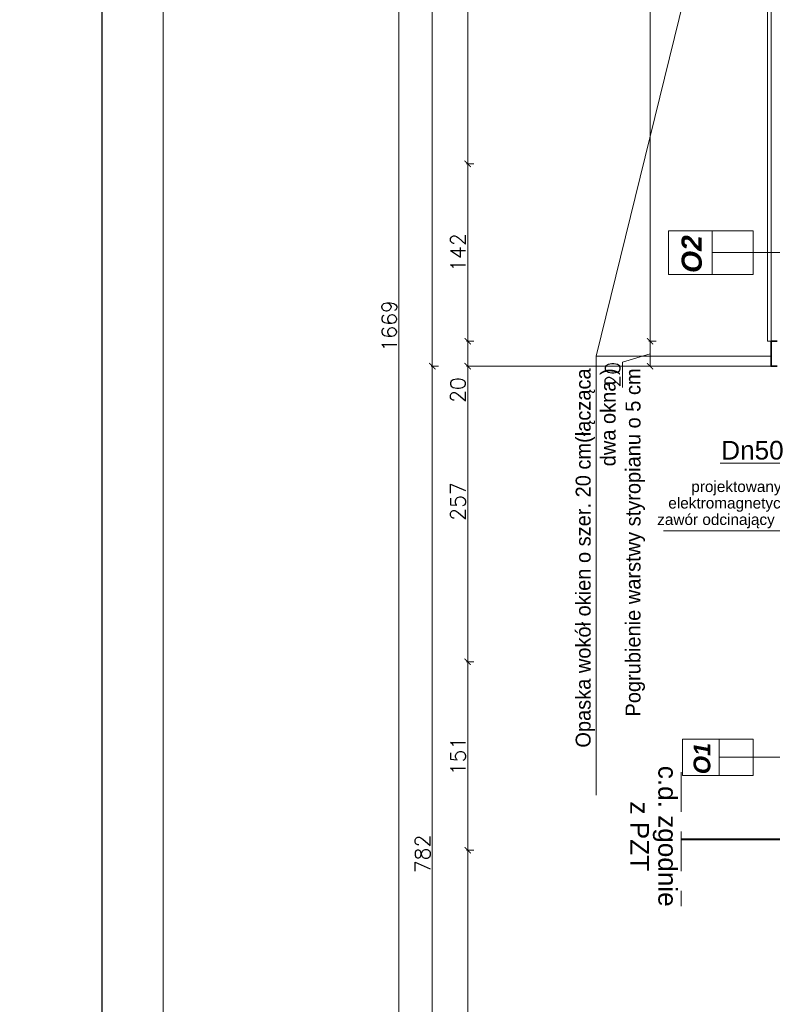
# Model space of a CAD drawing. Header units: millimetres. Extents: x -740 to 33545, y -26688 to 22494.
# Tile 83 of 256: x 8259 to 8863, y 10010 to 10800. Entities that reach past the tile are written whole.
import ezdxf
from ezdxf.lldxf.tags import DXFTag

# ---------------------------------------------------------------- set-up
doc = ezdxf.new("R2010")
doc.units = ezdxf.units.MM
doc.header["$MEASUREMENT"] = 0
doc.linetypes.add('DASHED2', pattern=[9.525, 6.35, -3.175])
doc.layers.get('Defpoints').update_dxf_attribs({"color": 252})
for name, color, linetype, lineweight in [('_IS_EKO_opis', 7, 'Continuous', 18), ('_S_EKO_WODA', 142, 'DASHED2', 40), ('A_izolacja', 252, 'Continuous', 9), ('A_opisy', 252, 'Continuous', 15), ('l.przerywana', 252, 'ICAD_ISO03W100', 5), ('l.widokowa', 252, 'Continuous', 15), ('wymiarowanie', 252, 'Continuous', 9)]:
    doc.layers.add(name, color=color, linetype=linetype, lineweight=lineweight)
doc.layers.add('a3', color=252, linetype='Continuous', lineweight=30, plot=False)
doc.styles.add('Arial', font='arial.ttf')
doc.styles.add('Arial_1', font='arial.ttf')
doc.styles.add('ARIALL', font='GOTHIC.TTF', dxfattribs={"height": 40})
doc.styles.add('ROMANS', font='romans')
doc.styles.add('styl2', font='simplex.shx')
tags = doc.linetypes.add('ICAD_ISO03W100', pattern=[30, 12, -18]).pattern_tags.tags
tags[6:7] = [DXFTag(74, 4), DXFTag(75, 0), DXFTag(340, '0'), DXFTag(46, 1.0), DXFTag(50, 0.0), DXFTag(44, 0.0), DXFTag(45, 0.0)]
tags[4:5] = [DXFTag(74, 4), DXFTag(75, 0), DXFTag(340, '0'), DXFTag(46, 1.0), DXFTag(50, 0.0), DXFTag(44, 0.0), DXFTag(45, 0.0)]
doc.dimstyles.new('Skala 1-50', dxfattribs={"dimtxt": 12, "dimasz": 5, "dimexe": 1, "dimexo": 1, "dimgap": 1.5, "dimtad": 1, "dimdec": 1, "dimrnd": 0.5, "dimtxsty": 'styl2', "dimblk": 'ARCHTICK', "dimcen": 5, "dimadec": 0, "dimazin": 0, "dimtfac": 1, "dimtdec": 1, "dimtmove": 1, "dimatfit": 3, "dimldrblk": 'ARCHTICK', "dimfxl": 0, "dimlwd": -1, "dimlwe": -1, "dimarcsym": 0})

# ---------------------------------------------------------------- blocks, each defined once
blk = doc.blocks.new('_ArchTick')
at = {"color": 0, "linetype": 'ByBlock', "const_width": 0.15}
blk.add_lwpolyline([(-0.5, -0.5), (0.5, 0.5)], dxfattribs=at)
blk = doc.blocks.new('*D1895')
at = {"layer": 'Defpoints', "color": 0}
for p in [(8765.14, 10541.8), (8862.19, 10541.8), (8862.19, 10521.8)]:
    blk.add_point(p, dxfattribs=at)
at = {"layer": 'wymiarowanie', "color": 0}
for p, q in [((8770.14, 10541.8), (8764.14, 10541.8)), ((8765.14, 10521.8), (8765.14, 10541.8)), ((8742.99, 10525.15), (8765.14, 10531.8)), ((8742.99, 10504.68), (8742.99, 10525.15)), ((8770.14, 10521.8), (8764.14, 10521.8))]:
    blk.add_line(p, q, dxfattribs=at)
at = {"layer": 'wymiarowanie', "color": 0, "xscale": 5, "yscale": 5, "zscale": 5}
for p, rotation in [((8765.14, 10541.8), 90), ((8765.14, 10521.8), 270)]:
    blk.add_blockref('_ArchTick', p, dxfattribs=dict(at, rotation=rotation))
at = {"layer": 'wymiarowanie', "color": 0, "insert": (8735.19, 10514.92), "char_height": 12, "attachment_point": 5, "rotation": 90, "style": 'styl2'}
blk.add_mtext('20', dxfattribs=at)
blk = doc.blocks.new('*D1896')
at = {"layer": 'Defpoints', "color": 0}
for p in [(8765.14, 11234.3), (8862.19, 11234.3), (8775.14, 10541.8)]:
    blk.add_point(p, dxfattribs=at)
at = {"layer": 'wymiarowanie', "color": 0}
for p, q in [((8770.14, 11234.3), (8764.14, 11234.3)), ((8765.14, 10541.8), (8765.14, 11234.3)), ((8770.14, 10541.8), (8764.14, 10541.8))]:
    blk.add_line(p, q, dxfattribs=at)
at = {"layer": 'wymiarowanie', "color": 0, "xscale": 5, "yscale": 5, "zscale": 5}
for p, rotation in [((8765.14, 11234.3), 90), ((8765.14, 10541.8), 270)]:
    blk.add_blockref('_ArchTick', p, dxfattribs=dict(at, rotation=rotation))
at = {"layer": 'wymiarowanie', "color": 0, "insert": (8756.79, 10888.05), "char_height": 12, "attachment_point": 5, "rotation": 90, "style": 'styl2'}
blk.add_mtext('692,5', dxfattribs=at)
blk = doc.blocks.new('*D2061')
at = {"layer": 'Defpoints', "color": 0}
for p in [(8618.8, 10133.59), (8867.19, 10133.59), (8887.19, 9739.58)]:
    blk.add_point(p, dxfattribs=at)
at = {"layer": 'wymiarowanie', "color": 0}
for p, q in [((8623.8, 10133.59), (8617.8, 10133.59)), ((8618.8, 9739.58), (8618.8, 10133.59)), ((8623.8, 9739.58), (8617.8, 9739.58))]:
    blk.add_line(p, q, dxfattribs=at)
at = {"layer": 'wymiarowanie', "color": 0, "xscale": 5, "yscale": 5, "zscale": 5}
for p, rotation in [((8618.8, 10133.59), 90), ((8618.8, 9739.58), 270)]:
    blk.add_blockref('_ArchTick', p, dxfattribs=dict(at, rotation=rotation))
at = {"layer": 'wymiarowanie', "color": 0, "insert": (8611, 9936.59), "char_height": 12, "attachment_point": 5, "rotation": 90, "style": 'styl2'}
blk.add_mtext('394', dxfattribs=at)
blk = doc.blocks.new('*D2062')
at = {"layer": 'Defpoints', "color": 0}
for p in [(8618.8, 10541.8), (8860.69, 10541.8), (8862.19, 10521.8)]:
    blk.add_point(p, dxfattribs=at)
at = {"layer": 'wymiarowanie', "color": 0}
for p, q in [((8623.8, 10541.8), (8617.8, 10541.8)), ((8618.8, 10521.8), (8618.8, 10541.8)), ((8623.8, 10521.8), (8617.8, 10521.8)), ((8618.8, 10521.8), (8618.8, 10492.46))]:
    blk.add_line(p, q, dxfattribs=at)
at = {"layer": 'wymiarowanie', "color": 0, "xscale": 5, "yscale": 5, "zscale": 5}
for p, rotation in [((8618.8, 10541.8), 90), ((8618.8, 10521.8), 270)]:
    blk.add_blockref('_ArchTick', p, dxfattribs=dict(at, rotation=rotation))
at = {"layer": 'wymiarowanie', "color": 0, "insert": (8611, 10502.7), "char_height": 12, "attachment_point": 5, "rotation": 90, "style": 'styl2'}
blk.add_mtext('20', dxfattribs=at)
blk = doc.blocks.new('*D2063')
at = {"layer": 'Defpoints', "color": 0}
for p in [(8618.8, 10284.84), (8887.19, 10284.84), (8860.69, 10133.59)]:
    blk.add_point(p, dxfattribs=at)
at = {"layer": 'wymiarowanie', "color": 0}
for p, q in [((8623.8, 10284.84), (8617.8, 10284.84)), ((8618.8, 10133.59), (8618.8, 10284.84)), ((8623.8, 10133.59), (8617.8, 10133.59))]:
    blk.add_line(p, q, dxfattribs=at)
at = {"layer": 'wymiarowanie', "color": 0, "xscale": 5, "yscale": 5, "zscale": 5}
for p, rotation in [((8618.8, 10284.84), 90), ((8618.8, 10133.59), 270)]:
    blk.add_blockref('_ArchTick', p, dxfattribs=dict(at, rotation=rotation))
at = {"layer": 'wymiarowanie', "color": 0, "insert": (8611.15, 10209.21), "char_height": 12, "attachment_point": 5, "rotation": 90, "style": 'styl2'}
blk.add_mtext('151', dxfattribs=at)
blk = doc.blocks.new('*D2064')
at = {"layer": 'Defpoints', "color": 0}
for p in [(8618.8, 10541.8), (8867.19, 10541.8), (8887.19, 10284.84)]:
    blk.add_point(p, dxfattribs=at)
at = {"layer": 'wymiarowanie', "color": 0}
for p, q in [((8623.8, 10541.8), (8617.8, 10541.8)), ((8618.8, 10284.84), (8618.8, 10541.8)), ((8623.8, 10284.84), (8617.8, 10284.84))]:
    blk.add_line(p, q, dxfattribs=at)
at = {"layer": 'wymiarowanie', "color": 0, "xscale": 5, "yscale": 5, "zscale": 5}
for p, rotation in [((8618.8, 10541.8), 90), ((8618.8, 10284.84), 270)]:
    blk.add_blockref('_ArchTick', p, dxfattribs=dict(at, rotation=rotation))
at = {"layer": 'wymiarowanie', "color": 0, "insert": (8611, 10413.32), "char_height": 12, "attachment_point": 5, "rotation": 90, "style": 'styl2'}
blk.add_mtext('257', dxfattribs=at)
blk = doc.blocks.new('*D2065')
at = {"layer": 'Defpoints', "color": 0}
for p in [(8618.8, 10684.04), (8877.19, 10684.04), (8867.19, 10541.8)]:
    blk.add_point(p, dxfattribs=at)
at = {"layer": 'wymiarowanie', "color": 0}
for p, q in [((8623.8, 10684.04), (8617.8, 10684.04)), ((8618.8, 10541.8), (8618.8, 10684.04)), ((8623.8, 10541.8), (8617.8, 10541.8))]:
    blk.add_line(p, q, dxfattribs=at)
at = {"layer": 'wymiarowanie', "color": 0, "xscale": 5, "yscale": 5, "zscale": 5}
for p, rotation in [((8618.8, 10684.04), 90), ((8618.8, 10541.8), 270)]:
    blk.add_blockref('_ArchTick', p, dxfattribs=dict(at, rotation=rotation))
at = {"layer": 'wymiarowanie', "color": 0, "insert": (8611.15, 10612.92), "char_height": 12, "attachment_point": 5, "rotation": 90, "style": 'styl2'}
blk.add_mtext('142', dxfattribs=at)
blk = doc.blocks.new('*D2067')
at = {"layer": 'Defpoints', "color": 0}
for p in [(8618.8, 11092.05), (8873.23, 11092.05), (8872.54, 10684.04)]:
    blk.add_point(p, dxfattribs=at)
at = {"layer": 'wymiarowanie', "color": 0}
for p, q in [((8623.8, 11092.05), (8617.8, 11092.05)), ((8618.8, 10684.04), (8618.8, 11092.05)), ((8623.8, 10684.04), (8617.8, 10684.04))]:
    blk.add_line(p, q, dxfattribs=at)
at = {"layer": 'wymiarowanie', "color": 0, "xscale": 5, "yscale": 5, "zscale": 5}
for p, rotation in [((8618.8, 11092.05), 90), ((8618.8, 10684.04), 270)]:
    blk.add_blockref('_ArchTick', p, dxfattribs=dict(at, rotation=rotation))
at = {"layer": 'wymiarowanie', "color": 0, "insert": (8611, 10888.05), "char_height": 12, "attachment_point": 5, "rotation": 90, "style": 'styl2'}
blk.add_mtext('408', dxfattribs=at)
blk = doc.blocks.new('*D2072')
at = {"layer": 'Defpoints', "color": 0}
for p in [(8618.8, 11254.3), (8590.44, 10521.8), (8618.8, 10521.8)]:
    blk.add_point(p, dxfattribs=at)
at = {"layer": 'wymiarowanie', "color": 0}
for p, q in [((8595.44, 11254.3), (8589.44, 11254.3)), ((8590.44, 11254.3), (8590.44, 10521.8)), ((8595.44, 10521.8), (8589.44, 10521.8))]:
    blk.add_line(p, q, dxfattribs=at)
at = {"layer": 'wymiarowanie', "color": 0, "xscale": 5, "yscale": 5, "zscale": 5}
for p, rotation in [((8590.44, 11254.3), 90), ((8590.44, 10521.8), 270)]:
    blk.add_blockref('_ArchTick', p, dxfattribs=dict(at, rotation=rotation))
at = {"layer": 'wymiarowanie', "color": 0, "insert": (8582.09, 10888.05), "char_height": 12, "attachment_point": 5, "rotation": 90, "style": 'styl2'}
blk.add_mtext('732,5', dxfattribs=at)
blk = doc.blocks.new('*D2073')
at = {"layer": 'Defpoints', "color": 0}
for p in [(8618.8, 10521.8), (8590.44, 9739.58), (8623.8, 9739.58)]:
    blk.add_point(p, dxfattribs=at)
at = {"layer": 'wymiarowanie', "color": 0}
for p, q in [((8595.44, 10521.8), (8589.44, 10521.8)), ((8590.44, 10521.8), (8590.44, 9739.58)), ((8595.44, 9739.58), (8589.44, 9739.58))]:
    blk.add_line(p, q, dxfattribs=at)
at = {"layer": 'wymiarowanie', "color": 0, "xscale": 5, "yscale": 5, "zscale": 5}
for p, rotation in [((8590.44, 10521.8), 90), ((8590.44, 9739.58), 270)]:
    blk.add_blockref('_ArchTick', p, dxfattribs=dict(at, rotation=rotation))
at = {"layer": 'wymiarowanie', "color": 0, "insert": (8582.64, 10130.69), "char_height": 12, "attachment_point": 5, "rotation": 90, "style": 'styl2'}
blk.add_mtext('782', dxfattribs=at)
blk = doc.blocks.new('*D2076')
at = {"layer": 'Defpoints', "color": 0}
for p in [(8563.67, 11388.7), (8595.44, 11388.7), (8595.44, 9719.58)]:
    blk.add_point(p, dxfattribs=at)
at = {"layer": 'wymiarowanie', "color": 0}
for p, q in [((8568.67, 11388.7), (8562.67, 11388.7)), ((8563.67, 9719.58), (8563.67, 11388.7)), ((8568.67, 9719.58), (8562.67, 9719.58))]:
    blk.add_line(p, q, dxfattribs=at)
at = {"layer": 'wymiarowanie', "color": 0, "xscale": 5, "yscale": 5, "zscale": 5}
for p, rotation in [((8563.67, 11388.7), 90), ((8563.67, 9719.58), 270)]:
    blk.add_blockref('_ArchTick', p, dxfattribs=dict(at, rotation=rotation))
at = {"layer": 'wymiarowanie', "color": 0, "insert": (8555.87, 10554.14), "char_height": 12, "attachment_point": 5, "rotation": 90, "style": 'styl2'}
blk.add_mtext('1669', dxfattribs=at)

msp = doc.modelspace()

# ---------------------------------------------------------------- linework, layer by layer
at = {"layer": '_IS_EKO_opis'}
for p, q in [((8872.75, 10444.04), (8821.33, 10444.04)), ((8776, 10389.87), (8888.55, 10389.87))]:
    msp.add_line(p, q, dxfattribs=at)
at = {"layer": '_IS_EKO_opis', "linetype": 'DASHED2', "ltscale": 5}
msp.add_line((8790.19, 10196.33), (8790.19, 10088.83), dxfattribs=at)
at = {"layer": '_S_EKO_WODA', "linetype": 'Continuous', "ltscale": 10}
msp.add_line((8790.19, 10142.58), (8940.19, 10142.58), dxfattribs=at)
at = {"layer": 'a3'}
msp.add_lwpolyline([(13075.31, 8867.94), (13075.31, 11837.94), (8325.31, 11837.94), (8325.31, 8867.94), (13075.31, 8867.94)], dxfattribs=at)
at = {"layer": 'A_izolacja', "lineweight": 35}
msp.add_lwpolyline([(8867.19, 10541.8), (8865.19, 10541.8), (8862.19, 10541.8), (8862.19, 10521.8), (8867.19, 10521.8)], dxfattribs=at)
at = {"layer": 'A_opisy'}
for p, q in [((8820.45, 10612.92), (8953.92, 10612.92)), ((8820.45, 10208.21), (8953.92, 10208.21))]:
    msp.add_line(p, q, dxfattribs=at)
at = {"layer": 'A_opisy', "ltscale": 0.3}
for points in [[(8779.91, 10595.39), (8814.97, 10595.39), (8814.97, 10630.45), (8779.91, 10630.45)], [(8814.97, 10630.45), (8847.84, 10630.45), (8847.84, 10612.92), (8814.97, 10612.92)], [(8814.97, 10612.92), (8847.84, 10612.92), (8847.84, 10595.39), (8814.97, 10595.39)], [(8791.24, 10193.61), (8820.45, 10193.61), (8820.45, 10222.82), (8791.24, 10222.82)], [(8820.45, 10222.82), (8847.84, 10222.82), (8847.84, 10208.21), (8820.45, 10208.21)], [(8820.45, 10208.21), (8847.84, 10208.21), (8847.84, 10193.61), (8820.45, 10193.61)]]:
    msp.add_lwpolyline(points, close=True, dxfattribs=at)
at = {"layer": 'l.przerywana', "ltscale": 0.3}
msp.add_line((8862.19, 11092.25), (8862.19, 10541.8), dxfattribs=at)
at = {"layer": 'l.widokowa'}
msp.add_lwpolyline([(8862.19, 11092.25), (8859.19, 11092.25), (8859.19, 10541.8), (8862.19, 10541.8)], dxfattribs=at)
at = {"layer": 'wymiarowanie'}
for p, q in [((8721.78, 10529.93), (8862.19, 11100.39)), ((8721.78, 10529.93), (8721.78, 10177.74)), ((8862.19, 10529.93), (8721.78, 10529.93))]:
    msp.add_line(p, q, dxfattribs=at)
at = {"layer": 'wymiarowanie', "linetype": 'ICAD_ISO03W100', "ltscale": 0.2}
msp.add_line((8623.8, 10521.8), (8862.19, 10521.8), dxfattribs=at)
at = {"layer": 'wymiarowanie'}
msp.add_lwpolyline([(13026.2, 8917.05), (13026.2, 11788.83), (8374.42, 11788.83), (8374.42, 8917.05)], close=True, dxfattribs=at)

# ---------------------------------------------------------------- texts
at = {"layer": '_IS_EKO_opis', "color": 7, "insert": (8822.19, 10461.92), "char_height": 15, "width": 58.847, "attachment_point": 1, "style": 'Arial'}
msp.add_mtext('Dn50', dxfattribs=at)
at = {"layer": '_IS_EKO_opis', "insert": (8834.39, 10429.69), "char_height": 8.8, "width": 196.8771, "attachment_point": 2, "line_spacing_factor": 0.9, "style": 'Arial_1'}
msp.add_mtext('\\W1;projektowany\\Pelektromagnetyczny \\Pzawór odcinający Dn50 ', dxfattribs=at)
at = {"layer": '_IS_EKO_opis', "insert": (8768.01, 10144.86), "char_height": 15, "width": 156.0871, "attachment_point": 5, "rotation": 270, "line_spacing_factor": 0.9, "style": 'Arial_1'}
msp.add_mtext('c.d. zgodnie \\Pz PZT', dxfattribs=at)
at = {"layer": 'A_opisy', "ltscale": 0.3, "attachment_point": 9, "rotation": 90, "style": 'ARIALL'}
for s, insert, char_height, width in [('{\\fArial|b1|i1|c238|p34;O2}', (8806.83, 10626.78), 16.2, 109.7533), ('{\\fArial|b1|i1|c238|p34;O1}', (8813.67, 10219.77), 13.5, 91.4611)]:
    msp.add_mtext(s, dxfattribs=dict(at, insert=insert, char_height=char_height, width=width))
at = {"layer": 'wymiarowanie', "char_height": 12, "width": 621.5287, "attachment_point": 1}
for s, insert in [('\\pi621.52874;{\\fCentury Gothic|b0|i0|c238|p34;}\\P{\\fCentury Gothic|b0|i0|c238|p34;Daszek szklany systemowy o wym. 200 x 120 cm wykonany ze szkła }{\\fCentury Gothic|b0|i0|c238|p34;bezpiecznego 6.6.3 ESG/VSG}\\P{\\fCentury Gothic|b0|i0|c238|p34;mocowany na wspornikach w konstrukcji stalowej }\\P{\\fCentury Gothic|b0|i0|c238|p34;ocynkowancy i malowanych proszkowo w kolorze RAL 7016}', (2065.54, 10895.53)), ('\\pi202.60874;{\\fCentury Gothic|b0|i0|c238|p34;Pokrycie dachowe projektowana blachodachówka}\\P\\pi470.78474;{\\fCentury Gothic|b0|i0|c238|p34;w kolorze RAL 7016}', (5416.61, 10685.24)), ('\\pi279.30074;{\\fCentury Gothic|b0|i0|c238|p34;Obróbki blacharskie, parapety zewnętrzne}\\P\\pi223.76474;{\\fCentury Gothic|b0|i0|c238|p34; z blachy stalowej powlekanej w kolorze RAL 7016}', (5416.61, 10594.58)), ('\\pi75.04874;{\\fCentury Gothic|b0|i0|c238|p34;Gzyms okapowy: warstwa tynkarska - wyprawa dekoracyjna z tynku }\\pi74.52074;{\\fCentury Gothic|b0|i0|c238|p34;silikonowego o strukturze baranka o uziarnieniu 1,5 lub 2mm; kolor wg }\\pi75.55274;{\\fCentury Gothic|b0|i0|c238|p34;NCS:S4000-N}\\P\\pi304.86074;{\\fCentury Gothic|b0|i0|c238|p34;grubość styropianu 20 cm+5 cm + 5 cm}\\P\\pi621.52874;{\\fCentury Gothic|b0|i0|c238|p34; }', (5416.61, 10500.81)), ('\\pi11.65274;{\\fCentury Gothic|b0|i0|c238|p34;Warstwa tynkarska - wyprawa dekoracyjna z tynku silikonowego o strukturze }\\pi12.21674;{\\fCentury Gothic|b0|i0|c238|p34;baranka o uziarnieniu 1,5 lub 2mm; kolor wg NCS:S1002-G50Y}\\P\\pi419.66474;{\\fCentury Gothic|b0|i0|c238|p34;grubość styropianu 20cm}\\P\\pi621.52874;{\\fCentury Gothic|b0|i0|c238|p34; }', (5416.61, 10370.91)), ('\\pi244.71674;{\\fCentury Gothic|b0|i0|c238|p34;Wymieniana stolarka okienna w kolorze białym}', (5416.61, 10288.99)), ('\\pi452.88074;{\\fCentury Gothic|b0|i0|c238|p34;Parapety zewnętrzne}\\P\\pi223.76474;{\\fCentury Gothic|b0|i0|c238|p34; z blachy stalowej powlekanej w kolorze RAL 7016}', (5416.61, 10228.95)), ('\\pi463.76474;{\\fCentury Gothic|b0|i0|c238|p34;Obróbka cokołowa}\\P\\pi223.76474;{\\fCentury Gothic|b0|i0|c238|p34; z blachy stalowej powlekanej w kolorze RAL 7016}', (5416.61, 10130.15))]:
    msp.add_mtext(s, dxfattribs=dict(at, insert=insert))
at = {"layer": 'wymiarowanie', "linetype": 'Continuous', "insert": (8705.43, 10520.03), "char_height": 12, "width": 327.6277, "attachment_point": 3, "rotation": 90, "style": 'ROMANS'}
msp.add_mtext('{\\fCentury Gothic|b0|i0|c238|p0;Opaska wokół okien o szer. 20 }{\\fCentury Gothic|b0|i0|c238|p0;cm(łącząca dwa okna )}\\P{\\fCentury Gothic|b0|i0|c238|p0;Pogrubienie warstwy styropianu o 5 cm }', dxfattribs=at)

# ---------------------------------------------------------------- dimensions: what is measured, and where the dimension line sits
at = {"layer": 'wymiarowanie'}
for base, p1, p2, picture, middle in [((8563.67, 11388.7), (8595.44, 9719.58), (8595.44, 11388.7), '*D2076', (8555.87, 10554.14)), ((8590.44, 10521.8), (8618.8, 11254.3), (8618.8, 10521.8), '*D2072', (8582.09, 10888.05)), ((8765.14, 11234.3), (8775.14, 10541.8), (8862.19, 11234.3), '*D1896', (8756.79, 10888.05)), ((8618.8, 11092.05), (8872.54, 10684.04), (8873.23, 11092.05), '*D2067', (8611, 10888.05)), ((8618.8, 10684.04), (8867.19, 10541.8), (8877.19, 10684.04), '*D2065', (8611.15, 10612.92)), ((8618.8, 10541.8), (8887.19, 10284.84), (8867.19, 10541.8), '*D2064', (8611, 10413.32)), ((8765.14, 10541.8), (8862.19, 10521.8), (8862.19, 10541.8), '*D1895', (8735.19, 10523.65)), ((8590.44, 9739.58), (8618.8, 10521.8), (8623.8, 9739.58), '*D2073', (8582.64, 10130.69)), ((8618.8028, 10284.8362), (8860.6855, 10133.5896), (8887.1855, 10284.8362), '*D2063', (8611.1528, 10209.2129)), ((8618.8, 10133.59), (8887.19, 9739.58), (8867.19, 10133.59), '*D2061', (8611, 9936.59))]:
    dim = msp.add_linear_dim(base=base, p1=p1, p2=p2, angle=90, dimstyle='Skala 1-50', dxfattribs=at)
    dim.commit()
    dim.dimension.update_dxf_attribs({"geometry": picture, "text_midpoint": middle})
dim = msp.add_linear_dim(base=(8618.8, 10541.8), p1=(8862.19, 10521.8), p2=(8860.69, 10541.8), angle=90, dimstyle='Skala 1-50', dxfattribs=at)
dim.commit()
dim.dimension.update_dxf_attribs({"geometry": '*D2062', "text_midpoint": (8618.8, 10502.7), "dimtype": 160})

doc.saveas('drawing.dxf')
